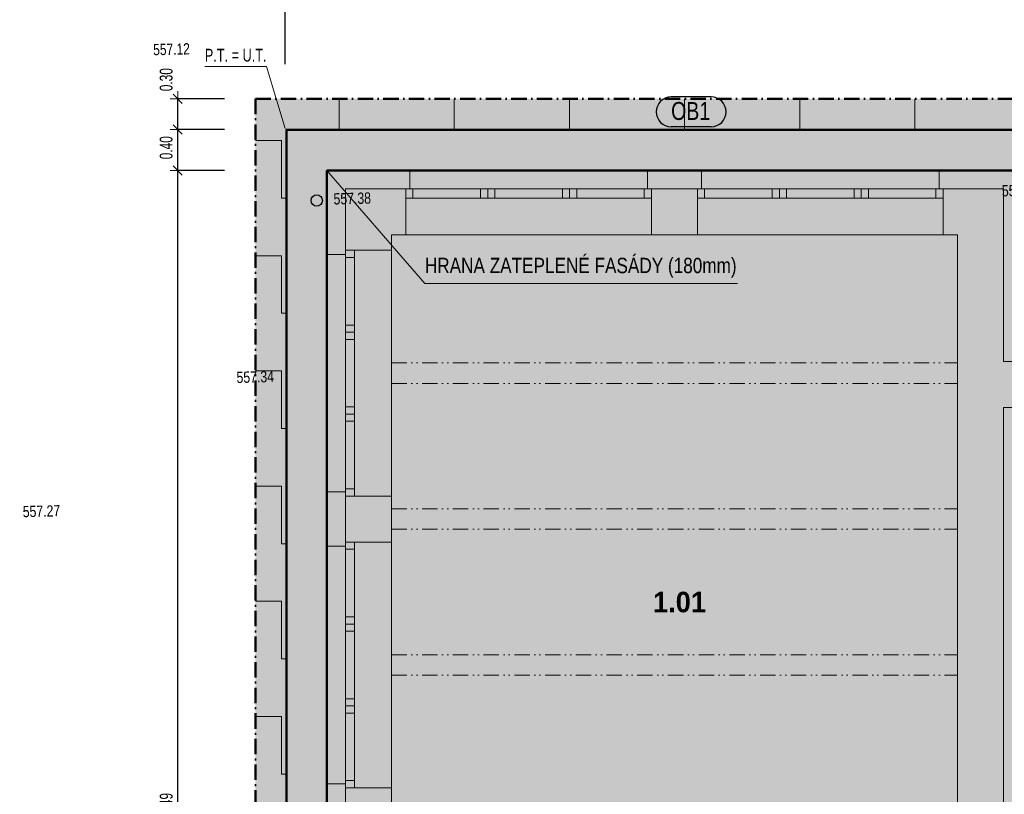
# Model space of a CAD drawing. Header units: millimetres. Extents: x -28796 to 31312, y -74786 to -35761.
# Tile 9 of 60: x -21120 to -11500, y -51385 to -43819. Entities that reach past the tile are written whole.
import ezdxf

# ---------------------------------------------------------------- set-up
doc = ezdxf.new("R2010")
doc.units = ezdxf.units.MM
doc.header["$PDMODE"] = 65
for name, pattern in [('Carkovana 2x_1', [200, 150, -50]), ('Cerchovana_1', [250, 150, -50, 0, -50]), ('JIS_09_15', [300, 150, -50, 0, -50, 0, -50])]:
    doc.linetypes.add(name, pattern=pattern)
for name, color, linetype, lineweight in [('XR$1$1.NP - STÁVAJÍCÍ_1', 7, 'Continuous', 25), ('XR$10$VÝŠKY TERÉNU - NÁVRH_1', 7, 'Continuous', 25), ('XR$2$OKNA + IZOLANT_1', 7, 'Continuous', 25), ('XR$3$1.NP - NÁVRH_1', 7, 'Continuous', 25), ('XR$4$ZPEVNĚNÉ PLOCHY_1', 7, 'Continuous', 25), ('XR$6$FILING - STAVBA_1', 7, 'Continuous', 25), ('XR$8$KOTY_1', 7, 'Continuous', 25), ('XR$9$VÝŠKY - ZAMĚŘENÍ_1', 7, 'Continuous', 25)]:
    doc.layers.add(name, color=color, linetype=linetype, lineweight=lineweight)
doc.styles.add('ARIAL', font='ARIAL.TTF')
doc.styles.add('Arial Black', font='ariblk.ttf')
doc.styles.add('ARIALNARROW', font='ARIALN.TTF')
doc.dimstyles.new('DIMSTYLE_4', dxfattribs={"dimtxt": 125, "dimasz": 150, "dimexe": 0, "dimexo": 0, "dimgap": 62.5, "dimtad": 2, "dimlfac": 0.001, "dimrnd": 0.01, "dimzin": 4, "dimdsep": 46, "dimtxsty": 'ARIALNARROW', "dimblk1": 'ALL_ML_STRICH', "dimblk2": 'ALL_ML_STRICH', "dimsah": 1, "dimcen": 0, "dimclrd": 6, "dimclre": 6, "dimclrt": 6, "dimadec": 0, "dimazin": 0, "dimtfac": 1, "dimtdec": 0, "dimtix": 1, "dimtmove": 2, "dimatfit": 3, "dimfxl": 0, "dimtvp": 1.2, "dimtzin": 0, "dimlwd": 0, "dimlwe": 18, "dimarcsym": 0})
doc.dimstyles.new('DIMSTYLE_5', dxfattribs={"dimtxt": 125, "dimasz": 150, "dimexe": 0, "dimexo": 0, "dimgap": 62.5, "dimtad": 2, "dimlfac": 0.001, "dimrnd": 0.01, "dimzin": 4, "dimdsep": 46, "dimtxsty": 'ARIALNARROW', "dimblk1": 'ALL_ML_STRICH', "dimblk2": 'ALL_ML_STRICH', "dimsah": 1, "dimcen": 0, "dimclrd": 6, "dimclre": 6, "dimclrt": 6, "dimadec": 0, "dimazin": 0, "dimtfac": 1, "dimtdec": 0, "dimtix": 1, "dimtmove": 2, "dimatfit": 3, "dimfxl": 0, "dimtzin": 0, "dimlwd": 0, "dimlwe": 18, "dimarcsym": 0})
doc.dimstyles.new('DIMSTYLE_8', dxfattribs={"dimtxt": 125, "dimasz": 150, "dimexe": 0, "dimexo": 0, "dimgap": 62.5, "dimtad": 2, "dimlfac": 0.001, "dimrnd": 0.05, "dimzin": 4, "dimdsep": 46, "dimtxsty": 'ARIALNARROW', "dimblk1": 'ALL_ML_STRICH', "dimblk2": 'ALL_ML_STRICH', "dimsah": 1, "dimcen": 0, "dimclrd": 6, "dimclre": 6, "dimclrt": 6, "dimadec": 0, "dimazin": 0, "dimtfac": 1, "dimtdec": 0, "dimtix": 1, "dimtmove": 2, "dimatfit": 3, "dimfxl": 0, "dimtzin": 0, "dimlwd": 0, "dimlwe": 18, "dimarcsym": 0})
doc.dimstyles.new('DIMSTYLE_9', dxfattribs={"dimtxt": 125, "dimasz": 150, "dimexe": 0, "dimexo": 0, "dimgap": 62.5, "dimtad": 2, "dimlfac": 0.001, "dimrnd": 0.05, "dimzin": 4, "dimdsep": 46, "dimtxsty": 'ARIALNARROW', "dimblk1": 'ALL_ML_STRICH', "dimblk2": 'ALL_ML_STRICH', "dimsah": 1, "dimcen": 0, "dimclrd": 6, "dimclre": 6, "dimclrt": 6, "dimadec": 0, "dimazin": 0, "dimtfac": 1, "dimtdec": 0, "dimtix": 1, "dimtmove": 2, "dimatfit": 3, "dimfxl": 0, "dimtvp": 1.2, "dimtzin": 0, "dimlwd": 0, "dimlwe": 18, "dimarcsym": 0})

# ---------------------------------------------------------------- blocks, each defined once
blk = doc.blocks.new('KOMPLEXNÍ OBJEKT_1')
at = {"layer": 'XR$2$OKNA + IZOLANT_1', "color": 7, "linetype": 'Continuous', "lineweight": 13}
for p, q in [((-17307.8, -45471.7), (-17307.8, -45291.7)), ((-17347.8, -45471.7), (-17307.8, -45471.7))]:
    blk.add_line(p, q, dxfattribs=at)
blk = doc.blocks.new('KOMPLEXNÍ OBJEKT_2')
at = {"layer": 'XR$2$OKNA + IZOLANT_1', "color": 7, "linetype": 'Continuous', "lineweight": 13}
for p, q in [((-14987.8, -45471.7), (-14987.8, -45291.7)), ((-14947.8, -45471.7), (-14987.8, -45471.7))]:
    blk.add_line(p, q, dxfattribs=at)
blk = doc.blocks.new('KOMPLEXNÍ OBJEKT_3')
at = {"layer": 'XR$2$OKNA + IZOLANT_1', "color": 7, "linetype": 'Continuous', "lineweight": 13}
for p, q in [((-14457.8, -45471.7), (-14457.8, -45291.7)), ((-14497.8, -45471.7), (-14457.8, -45471.7))]:
    blk.add_line(p, q, dxfattribs=at)
blk = doc.blocks.new('KOMPLEXNÍ OBJEKT_4')
at = {"layer": 'XR$2$OKNA + IZOLANT_1', "color": 7, "linetype": 'Continuous', "lineweight": 13}
for p, q in [((-12137.8, -45471.7), (-12137.8, -45291.7)), ((-12097.8, -45471.7), (-12137.8, -45471.7))]:
    blk.add_line(p, q, dxfattribs=at)
blk = doc.blocks.new('KOMPLEXNÍ OBJEKT_54')
at = {"layer": 'XR$2$OKNA + IZOLANT_1', "color": 7, "linetype": 'Continuous', "lineweight": 13}
for p, q in [((-17937.8, -46071.7), (-17937.8, -46111.7)), ((-17937.8, -46111.7), (-18117.8, -46111.7))]:
    blk.add_line(p, q, dxfattribs=at)
blk = doc.blocks.new('KOMPLEXNÍ OBJEKT_55')
at = {"layer": 'XR$2$OKNA + IZOLANT_1', "color": 7, "linetype": 'Continuous', "lineweight": 13}
for p, q in [((-17937.8, -48431.7), (-18117.8, -48431.7)), ((-17937.8, -48471.7), (-17937.8, -48431.7))]:
    blk.add_line(p, q, dxfattribs=at)
blk = doc.blocks.new('KOMPLEXNÍ OBJEKT_56')
at = {"layer": 'XR$2$OKNA + IZOLANT_1', "color": 7, "linetype": 'Continuous', "lineweight": 13}
for p, q in [((-17937.8, -48961.7), (-18117.8, -48961.7)), ((-17937.8, -48921.7), (-17937.8, -48961.7))]:
    blk.add_line(p, q, dxfattribs=at)
blk = doc.blocks.new('KOMPLEXNÍ OBJEKT_57')
at = {"layer": 'XR$2$OKNA + IZOLANT_1', "color": 7, "linetype": 'Continuous', "lineweight": 13}
for p, q in [((-17937.8, -51281.7), (-18117.8, -51281.7)), ((-17937.8, -51321.7), (-17937.8, -51281.7))]:
    blk.add_line(p, q, dxfattribs=at)
blk = doc.blocks.new('ALL_ML_STRICH')
at = {"color": 0, "linetype": 'ByBlock', "lineweight": -2}
for p, q in [((-1, 0), (0.5, 0)), ((-0.3, -0.3), (0.3, 0.3)), ((0, -0.5), (0, 0.5))]:
    blk.add_line(p, q, dxfattribs=at)
blk = doc.blocks.new('*D408')
at = {"layer": 'DEFPOINTS', "color": 6, "linetype": 'Continuous', "lineweight": 18}
for p in [(-18117.8, -45291.7), (-19576.4, -57776.7), (-18117.8, -57776.7)]:
    blk.add_point(p, dxfattribs=at)
at = {"layer": 'XR$8$KOTY_1', "color": 6, "linetype": 'Continuous', "lineweight": -2}
for p, q in [((-19120.3, -45291.7), (-19576.4, -45291.7)), ((-19576.4, -57776.7), (-19576.4, -45291.7)), ((-19142.9, -57776.7), (-19576.4, -57776.7))]:
    blk.add_line(p, q, dxfattribs=at)
at = {"layer": 'XR$8$KOTY_1', "color": 6, "linetype": 'Continuous', "lineweight": 18, "xscale": 150, "yscale": 150, "zscale": 150}
for p, rotation in [((-19576.4, -45291.7), 90), ((-19576.4, -57776.7), 270)]:
    blk.add_blockref('ALL_ML_STRICH', p, dxfattribs=dict(at, rotation=rotation))
at = {"layer": 'XR$8$KOTY_1', "color": 6, "linetype": 'Continuous', "lineweight": 18, "insert": (-19688.9, -51516.7), "char_height": 125, "width": 507.143, "attachment_point": 5, "rotation": 90, "style": 'ARIALNARROW'}
blk.add_mtext('\\W0.81;\\A1;{12.49}', dxfattribs=at)
blk = doc.blocks.new('*D409')
at = {"layer": 'DEFPOINTS', "color": 6, "linetype": 'Continuous', "lineweight": 18}
for p in [(-18517.8, -44891.7), (-19576.4, -45291.7), (-18117.8, -45291.7)]:
    blk.add_point(p, dxfattribs=at)
at = {"layer": 'XR$8$KOTY_1', "color": 6, "linetype": 'Continuous', "lineweight": -2}
for p, q in [((-19119.6, -44891.7), (-19576.4, -44891.7)), ((-19576.4, -45291.7), (-19576.4, -44891.7)), ((-19120.3, -45291.7), (-19576.4, -45291.7))]:
    blk.add_line(p, q, dxfattribs=at)
at = {"layer": 'XR$8$KOTY_1', "color": 6, "linetype": 'Continuous', "lineweight": 18, "xscale": 150, "yscale": 150, "zscale": 150}
for p, rotation in [((-19576.4, -44891.7), 90), ((-19576.4, -45291.7), 270)]:
    blk.add_blockref('ALL_ML_STRICH', p, dxfattribs=dict(at, rotation=rotation))
at = {"layer": 'XR$8$KOTY_1', "color": 6, "linetype": 'Continuous', "lineweight": 18, "insert": (-19688.9, -45069.7), "char_height": 125, "width": 405.714, "attachment_point": 5, "rotation": 90, "style": 'ARIALNARROW'}
blk.add_mtext('\\W0.81;\\A1;{0.40}', dxfattribs=at)
blk = doc.blocks.new('*D410')
at = {"layer": 'DEFPOINTS', "color": 6, "linetype": 'Continuous', "lineweight": 18}
for p in [(-18817.8, -44591.7), (-19576.4, -44891.7), (-18517.8, -44891.7)]:
    blk.add_point(p, dxfattribs=at)
at = {"layer": 'XR$8$KOTY_1', "color": 6, "linetype": 'Continuous', "lineweight": -2}
for p, q in [((-19119, -44591.7), (-19576.4, -44591.7)), ((-19576.4, -44891.7), (-19576.4, -44591.7)), ((-19119.6, -44891.7), (-19576.4, -44891.7))]:
    blk.add_line(p, q, dxfattribs=at)
at = {"layer": 'XR$8$KOTY_1', "color": 6, "linetype": 'Continuous', "lineweight": 18, "xscale": 150, "yscale": 150, "zscale": 150}
for p, rotation in [((-19576.4, -44591.7), 90), ((-19576.4, -44891.7), 270)]:
    blk.add_blockref('ALL_ML_STRICH', p, dxfattribs=dict(at, rotation=rotation))
at = {"layer": 'XR$8$KOTY_1', "color": 6, "linetype": 'Continuous', "lineweight": 18, "insert": (-19688.9, -44404.7), "char_height": 125, "width": 405.714, "attachment_point": 5, "rotation": 90, "style": 'ARIALNARROW'}
blk.add_mtext('\\W0.81;\\A1;{0.30}', dxfattribs=at)
blk = doc.blocks.new('*D415')
at = {"layer": 'DEFPOINTS', "color": 6, "linetype": 'Continuous', "lineweight": 18}
for p in [(-18817.8, -42614.7), (-18817.8, -44591.7), (-18527.8, -44881.7)]:
    blk.add_point(p, dxfattribs=at)
at = {"layer": 'XR$8$KOTY_1', "color": 6, "linetype": 'Continuous', "lineweight": -2}
for p, q in [((-18817.8, -43037.7), (-18817.8, -42614.7)), ((-18817.8, -42614.7), (-18527.8, -42614.7)), ((-18527.8, -43039.2), (-18527.8, -42614.7))]:
    blk.add_line(p, q, dxfattribs=at)
at = {"layer": 'XR$8$KOTY_1', "color": 6, "linetype": 'Continuous', "lineweight": 18, "xscale": 150, "yscale": 150, "zscale": 150, "rotation": 180}
blk.add_blockref('ALL_ML_STRICH', (-18817.8, -42614.7), dxfattribs=at)
at = {"layer": 'XR$8$KOTY_1', "color": 6, "linetype": 'Continuous', "lineweight": 18, "xscale": 150, "yscale": 150, "zscale": 150}
blk.add_blockref('ALL_ML_STRICH', (-18527.8, -42614.7), dxfattribs=at)
at = {"layer": 'XR$8$KOTY_1', "color": 6, "linetype": 'Continuous', "lineweight": 18, "insert": (-18960.8, -42502.2), "char_height": 125, "width": 405.714, "attachment_point": 5, "style": 'ARIALNARROW'}
blk.add_mtext('\\W0.81;\\A1;{0.30}', dxfattribs=at)
blk = doc.blocks.new('*D416')
at = {"layer": 'DEFPOINTS', "color": 6, "linetype": 'Continuous', "lineweight": 18}
for p in [(-18527.8, -42614.7), (-18527.8, -44881.7), (-18117.8, -45291.7)]:
    blk.add_point(p, dxfattribs=at)
at = {"layer": 'XR$8$KOTY_1', "color": 6, "linetype": 'Continuous', "lineweight": -2}
for p, q in [((-18527.8, -43039.2), (-18527.8, -42614.7)), ((-18527.8, -42614.7), (-18117.8, -42614.7)), ((-18117.8, -43041.3), (-18117.8, -42614.7))]:
    blk.add_line(p, q, dxfattribs=at)
at = {"layer": 'XR$8$KOTY_1', "color": 6, "linetype": 'Continuous', "lineweight": 18, "xscale": 150, "yscale": 150, "zscale": 150, "rotation": 180}
blk.add_blockref('ALL_ML_STRICH', (-18527.8, -42614.7), dxfattribs=at)
at = {"layer": 'XR$8$KOTY_1', "color": 6, "linetype": 'Continuous', "lineweight": 18, "xscale": 150, "yscale": 150, "zscale": 150}
blk.add_blockref('ALL_ML_STRICH', (-18117.8, -42614.7), dxfattribs=at)
at = {"layer": 'XR$8$KOTY_1', "color": 6, "linetype": 'Continuous', "lineweight": 18, "insert": (-18300.8, -42502.2), "char_height": 125, "width": 405.714, "attachment_point": 5, "style": 'ARIALNARROW'}
blk.add_mtext('\\W0.81;\\A1;{0.40}', dxfattribs=at)
blk = doc.blocks.new('*D417')
at = {"layer": 'DEFPOINTS', "color": 6, "linetype": 'Continuous', "lineweight": 18}
for p in [(-18117.8, -42614.7), (-18117.8, -45291.7), (-11327.8, -45291.7)]:
    blk.add_point(p, dxfattribs=at)
at = {"layer": 'XR$8$KOTY_1', "color": 6, "linetype": 'Continuous', "lineweight": -2}
for p, q in [((-18117.8, -43041.3), (-18117.8, -42614.7)), ((-18117.8, -42614.7), (-11327.8, -42614.7)), ((-11327.8, -43075.6), (-11327.8, -42614.7))]:
    blk.add_line(p, q, dxfattribs=at)
at = {"layer": 'XR$8$KOTY_1', "color": 6, "linetype": 'Continuous', "lineweight": 18, "xscale": 150, "yscale": 150, "zscale": 150, "rotation": 180}
blk.add_blockref('ALL_ML_STRICH', (-18117.8, -42614.7), dxfattribs=at)
at = {"layer": 'XR$8$KOTY_1', "color": 6, "linetype": 'Continuous', "lineweight": 18, "xscale": 150, "yscale": 150, "zscale": 150}
blk.add_blockref('ALL_ML_STRICH', (-11327.8, -42614.7), dxfattribs=at)
at = {"layer": 'XR$8$KOTY_1', "color": 6, "linetype": 'Continuous', "lineweight": 18, "insert": (-14700.8, -42502.2), "char_height": 125, "width": 405.714, "attachment_point": 5, "style": 'ARIALNARROW'}
blk.add_mtext('\\W0.81;\\A1;{6.80}', dxfattribs=at)
blk = doc.blocks.new('*D427')
at = {"layer": 'DEFPOINTS', "color": 6, "linetype": 'Continuous', "lineweight": 18}
for p in [(-18527.8, -42164.7), (-18527.8, -44881.7), (-10527.8, -44881.7)]:
    blk.add_point(p, dxfattribs=at)
at = {"layer": 'XR$10$VÝŠKY TERÉNU - NÁVRH_1', "color": 6, "linetype": 'Continuous', "lineweight": -2}
for p, q in [((-18527.8, -44254.1), (-18527.8, -42164.7)), ((-18527.8, -42164.7), (-10527.8, -42164.7)), ((-10527.8, -44254.1), (-10527.8, -42164.7))]:
    blk.add_line(p, q, dxfattribs=at)
at = {"layer": 'XR$10$VÝŠKY TERÉNU - NÁVRH_1', "color": 6, "linetype": 'Continuous', "lineweight": 18, "xscale": 150, "yscale": 150, "zscale": 150, "rotation": 180}
blk.add_blockref('ALL_ML_STRICH', (-18527.8, -42164.7), dxfattribs=at)
at = {"layer": 'XR$10$VÝŠKY TERÉNU - NÁVRH_1', "color": 6, "linetype": 'Continuous', "lineweight": 18, "xscale": 150, "yscale": 150, "zscale": 150}
blk.add_blockref('ALL_ML_STRICH', (-10527.8, -42164.7), dxfattribs=at)
at = {"layer": 'XR$10$VÝŠKY TERÉNU - NÁVRH_1', "color": 6, "linetype": 'Continuous', "lineweight": 18, "insert": (-14505.8, -42052.2), "char_height": 125, "width": 405.714, "attachment_point": 5, "style": 'ARIALNARROW'}
blk.add_mtext('\\W0.81;\\A1;{8.00}', dxfattribs=at)

msp = doc.modelspace()

# ---------------------------------------------------------------- hatches: boundary and pattern name
at = {"layer": 'XR$6$FILING - STAVBA_1', "linetype": 'Continuous', "lineweight": 13}
msp.add_hatch(color=254, dxfattribs=at).paths.add_polyline_path([(-12936.376, -58191.883), (-12935.893, -58186.677), (-18517.849, -58186.677), (-18517.849, -44891.677), (-10527.849, -44891.677), (-10527.849, -46576.677), (-2782.849, -46576.677), (-2782.849, -45106.677), (42.151, -45106.677), (42.151, -44512.832), (40.612, -44506.677), (-3382.849, -44506.677), (-3382.849, -46076.677), (-10227.849, -46076.677), (-10227.849, -44591.677), (-18817.849, -44591.677), (-18817.849, -58692.884), (-15298.708, -59013.327), (-15055.948, -59020.02), (-14814.166, -58997.24), (-14576.928, -58945.323), (-13291.502, -58580.988), (-13205.367, -58547.711), (-13126.819, -58499.162), (-13058.539, -58436.998), (-13002.854, -58363.337), (-12961.665, -58280.692)], flags=0)
h = msp.add_hatch(dxfattribs=at)
h.set_pattern_fill('VZOR', scale=562.5, style=0, pattern_type=2)
h.set_pattern_definition([(0, (1125, 1125), (562.5, 562.5), [562.5, -562.5]), (90, (1125, 1125), (-562.5, 562.5), [562.5, -562.5])])
h.paths.add_polyline_path([(-12936.376, -58191.883), (-12935.893, -58186.677), (-18517.849, -58186.677), (-18517.849, -44891.677), (-10527.849, -44891.677), (-10527.849, -46576.677), (-2782.849, -46576.677), (-2782.849, -45106.677), (42.151, -45106.677), (42.151, -44512.832), (40.612, -44506.677), (-3382.849, -44506.677), (-3382.849, -46076.677), (-10227.849, -46076.677), (-10227.849, -44591.677), (-18817.849, -44591.677), (-18817.849, -58692.884), (-15298.708, -59013.327), (-15055.948, -59020.02), (-14814.166, -58997.24), (-14576.928, -58945.323), (-13291.502, -58580.988), (-13205.367, -58547.711), (-13126.819, -58499.162), (-13058.539, -58436.998), (-13002.854, -58363.337), (-12961.665, -58280.692)], flags=0)
at = {"layer": 'XR$6$FILING - STAVBA_1', "linetype": 'Carkovana 2x_1', "lineweight": 13}
h = msp.add_hatch(color=51, dxfattribs=at)
h.paths.add_polyline_path([(-18117.849, -45291.677), (-11327.849, -45291.677), (-11327.849, -46976.677), (-2582.849, -46976.677), (-2582.849, -46586.677), (-10537.849, -46586.677), (-10537.849, -44901.677), (-18507.849, -44901.677), (-18507.849, -58176.677), (-12937.849, -58176.677), (-12937.849, -57776.677), (-18117.849, -57776.677)])
h.paths.add_polyline_path([(-18137.921, -57084.141), (-18137.921, -57204.141), (-18257.921, -57204.141), (-18257.921, -57084.141)], flags=16)
at = {"layer": 'XR$6$FILING - STAVBA_1', "linetype": 'Continuous', "lineweight": 13}
msp.add_hatch(color=9, dxfattribs=at).paths.add_polyline_path([(-18117.849, -57776.677), (-1407.849, -57776.677), (-1407.849, -59846.677), (2022.151, -59846.677), (2022.151, -59666.677), (3692.151, -59666.677), (3692.151, -59846.677), (7057.151, -59846.677), (7057.151, -57776.677), (23787.151, -57776.677), (23787.151, -45291.677), (16997.151, -45291.677), (16997.151, -46976.677), (-11327.849, -46976.677), (-11327.849, -45291.677), (-18117.849, -45291.677)])

# ---------------------------------------------------------------- linework, layer by layer
at = {"layer": 'XR$1$1.NP - STÁVAJÍCÍ_1', "color": 8, "linetype": 'Continuous', "lineweight": 18}
for p, q in [((-17937.849, -45471.677), (-17937.849, -46071.677)), ((-17937.849, -45471.677), (-17347.849, -45471.677)), ((-17347.849, -45921.677), (-17347.849, -45471.677)), ((-14947.849, -45471.677), (-14497.849, -45471.677)), ((-14947.849, -45921.677), (-14947.849, -45471.677)), ((-14497.849, -45921.677), (-14497.849, -45471.677)), ((-12097.849, -45471.677), (-11507.849, -45471.677)), ((-12097.849, -45921.677), (-12097.849, -45471.677)), ((-11507.849, -45471.677), (-11507.849, -47156.677)), ((-17487.849, -45921.677), (-17487.849, -46071.677)), ((-17487.849, -45921.677), (-17347.849, -45921.677)), ((-14947.849, -45921.677), (-14497.849, -45921.677)), ((-12097.849, -45921.677), (-11957.849, -45921.677)), ((-11957.849, -45921.677), (-11957.849, -52566.677)), ((-17487.849, -46071.677), (-17937.849, -46071.677)), ((-11507.849, -47156.677), (-10007.849, -47156.677)), ((-11507.849, -47606.677), (-11507.849, -52566.677)), ((-11507.849, -47606.677), (-10007.849, -47606.677)), ((-17937.849, -48471.677), (-17937.849, -48921.677)), ((-17487.849, -48471.677), (-17937.849, -48471.677)), ((-17487.849, -48471.677), (-17487.849, -48921.677)), ((-17487.849, -48921.677), (-17937.849, -48921.677)), ((-17937.849, -51321.677), (-17937.849, -51771.677)), ((-17487.849, -51321.677), (-17937.849, -51321.677)), ((-17487.849, -51321.677), (-17487.849, -51771.677))]:
    msp.add_line(p, q, dxfattribs=at)
at = {"layer": 'XR$1$1.NP - STÁVAJÍCÍ_1', "color": 8, "linetype": 'Continuous', "lineweight": 13}
for p, q in [((-14947.849, -45921.677), (-17347.849, -45921.677)), ((-12097.849, -45921.677), (-14497.849, -45921.677)), ((-17487.849, -46071.677), (-17487.849, -48471.677)), ((-17487.849, -48921.677), (-17487.849, -51321.677))]:
    msp.add_line(p, q, dxfattribs=at)
at = {"layer": 'XR$1$1.NP - STÁVAJÍCÍ_1', "color": 8, "linetype": 'JIS_09_15', "lineweight": 13}
for p, q in [((-17487.849, -47171.677), (-11957.849, -47171.677)), ((-17487.849, -47371.677), (-11957.849, -47371.677)), ((-17487.849, -48596.677), (-11957.849, -48596.677)), ((-17487.849, -48796.677), (-11957.849, -48796.677)), ((-17487.849, -50021.677), (-11957.849, -50021.677)), ((-17487.849, -50221.677), (-11957.849, -50221.677))]:
    msp.add_line(p, q, dxfattribs=at)
at = {"layer": 'XR$10$VÝŠKY TERÉNU - NÁVRH_1', "color": 7, "linetype": 'Continuous', "lineweight": 13}
for q in [(-19312.663, -44275.853), (-18527.849, -44881.677)]:
    msp.add_line((-18708.497, -44275.853), q, dxfattribs=at)
at = {"layer": 'XR$2$OKNA + IZOLANT_1', "color": 7, "linetype": 'Continuous', "lineweight": 13}
for p, q in [((-18117.849, -46111.677), (-18117.849, -45291.677)), ((-18117.849, -45291.677), (-17307.849, -45291.677)), ((-17307.849, -45291.677), (-14987.849, -45291.677)), ((-14987.849, -45291.677), (-14457.849, -45291.677)), ((-14457.849, -45291.677), (-12137.849, -45291.677)), ((-12137.849, -45291.677), (-11327.849, -45291.677)), ((-18117.849, -46111.677), (-18117.849, -48431.677)), ((-18117.849, -48961.677), (-18117.849, -48431.677)), ((-18117.849, -48961.677), (-18117.849, -51281.677)), ((-18117.849, -51811.677), (-18117.849, -51281.677))]:
    msp.add_line(p, q, dxfattribs=at)
at = {"layer": 'XR$2$OKNA + IZOLANT_1', "color": 132, "linetype": 'Continuous', "lineweight": 13}
for p, q in [((-14947.849, -45471.677), (-17347.849, -45471.677)), ((-17277.849, -45561.677), (-17277.849, -45471.677)), ((-16617.849, -45561.677), (-16617.849, -45471.677)), ((-16547.849, -45561.677), (-16547.849, -45471.677)), ((-16477.849, -45561.677), (-16477.849, -45471.677)), ((-15817.849, -45561.677), (-15817.849, -45471.677)), ((-15747.849, -45561.677), (-15747.849, -45471.677)), ((-15677.849, -45561.677), (-15677.849, -45471.677)), ((-15017.849, -45561.677), (-15017.849, -45471.677)), ((-12097.849, -45471.677), (-14497.849, -45471.677)), ((-14427.849, -45561.677), (-14427.849, -45471.677)), ((-13767.849, -45561.677), (-13767.849, -45471.677)), ((-13697.849, -45561.677), (-13697.849, -45471.677)), ((-13627.849, -45561.677), (-13627.849, -45471.677)), ((-12967.849, -45561.677), (-12967.849, -45471.677)), ((-12897.849, -45561.677), (-12897.849, -45471.677)), ((-12827.849, -45561.677), (-12827.849, -45471.677)), ((-12167.849, -45561.677), (-12167.849, -45471.677)), ((-14947.849, -45561.677), (-17347.849, -45561.677)), ((-12097.849, -45561.677), (-14497.849, -45561.677)), ((-17937.849, -46071.677), (-17937.849, -48471.677)), ((-17847.849, -46071.677), (-17847.849, -48471.677)), ((-17847.849, -46141.677), (-17937.849, -46141.677)), ((-17847.849, -46801.677), (-17937.849, -46801.677)), ((-17847.849, -46871.677), (-17937.849, -46871.677)), ((-17847.849, -46941.677), (-17937.849, -46941.677)), ((-17847.849, -47601.677), (-17937.849, -47601.677)), ((-17847.849, -47671.677), (-17937.849, -47671.677)), ((-17847.849, -47741.677), (-17937.849, -47741.677)), ((-17847.849, -48401.677), (-17937.849, -48401.677)), ((-17937.849, -48921.677), (-17937.849, -51321.677)), ((-17847.849, -48921.677), (-17847.849, -51321.677)), ((-17847.849, -48991.677), (-17937.849, -48991.677)), ((-17847.849, -49651.677), (-17937.849, -49651.677)), ((-17847.849, -49721.677), (-17937.849, -49721.677)), ((-17847.849, -49791.677), (-17937.849, -49791.677)), ((-17847.849, -50451.677), (-17937.849, -50451.677)), ((-17847.849, -50521.677), (-17937.849, -50521.677)), ((-17847.849, -50591.677), (-17937.849, -50591.677)), ((-17847.849, -51251.677), (-17937.849, -51251.677))]:
    msp.add_line(p, q, dxfattribs=at)
at = {"layer": 'XR$3$1.NP - NÁVRH_1', "color": 7, "linetype": 'Continuous', "lineweight": 25}
msp.add_circle((-18217.849, -45585.082), 55, dxfattribs=at)
at = {"layer": 'XR$4$ZPEVNĚNÉ PLOCHY_1', "color": 204, "linetype": 'Cerchovana_1', "lineweight": 50}
for q in [(-18817.849, -58692.884), (-10227.849, -44591.677)]:
    msp.add_line((-18817.849, -44591.677), q, dxfattribs=at)
at = {"layer": 'XR$4$ZPEVNĚNÉ PLOCHY_1', "color": 7, "linetype": 'Continuous', "lineweight": 25}
for p in [(-10527.849, -44891.677), (-18517.849, -58186.677)]:
    msp.add_line(p, (-18517.849, -44891.677), dxfattribs=at)
at = {"layer": 'XR$4$ZPEVNĚNÉ PLOCHY_1', "color": 7, "linetype": 'Continuous', "lineweight": 13}
for p, q in [((-18507.849, -44901.677), (-10537.849, -44901.677)), ((-18507.849, -58176.677), (-18507.849, -44901.677))]:
    msp.add_line(p, q, dxfattribs=at)
at = {"layer": 'XR$4$ZPEVNĚNÉ PLOCHY_1', "color": 7, "linetype": 'Continuous', "lineweight": 50}
for p in [(-11327.849, -45291.677), (-18117.849, -57776.677)]:
    msp.add_line(p, (-18117.849, -45291.677), dxfattribs=at)
at = {"layer": 'XR$8$KOTY_1', "color": 7, "linetype": 'Continuous', "lineweight": 25}
for p, q in [((-14364.161, -44573.114), (-14755.511, -44573.114)), ((-14364.161, -44864.781), (-14755.511, -44864.781))]:
    msp.add_line(p, q, dxfattribs=at)
at = {"layer": 'XR$8$KOTY_1', "color": 6, "linetype": 'Continuous', "lineweight": 13}
for p, q in [((-17161.484, -46394.95), (-18117.849, -45291.677)), ((-14107.483, -46394.95), (-17161.484, -46394.95))]:
    msp.add_line(p, q, dxfattribs=at)
at = {"layer": 'XR$8$KOTY_1', "color": 7, "linetype": 'Continuous', "lineweight": 25}
for centre, start, end in [((-14755.511, -44718.947), 90, 270), ((-14364.161, -44718.947), 270, 90)]:
    msp.add_arc(centre, 145.833, start, end, dxfattribs=at)

# ---------------------------------------------------------------- block references
at = {"layer": 'XR$2$OKNA + IZOLANT_1', "color": 7, "linetype": 'Continuous', "lineweight": 13}
for name in ['KOMPLEXNÍ OBJEKT_1', 'KOMPLEXNÍ OBJEKT_2', 'KOMPLEXNÍ OBJEKT_3', 'KOMPLEXNÍ OBJEKT_4', 'KOMPLEXNÍ OBJEKT_54', 'KOMPLEXNÍ OBJEKT_55', 'KOMPLEXNÍ OBJEKT_56', 'KOMPLEXNÍ OBJEKT_57']:
    msp.add_blockref(name, (0, 0), dxfattribs=at)

# ---------------------------------------------------------------- texts
at = {"layer": 'XR$10$VÝŠKY TERÉNU - NÁVRH_1', "color": 5, "linetype": 'Continuous', "lineweight": 25, "insert": (-18708.497, -44230.019), "char_height": 125, "width": 648.57109, "attachment_point": 9, "style": 'ARIAL'}
msp.add_mtext('\\W0.71;P.T. = U.T.', dxfattribs=at)
at = {"layer": 'XR$3$1.NP - NÁVRH_1', "color": 7, "linetype": 'Continuous', "lineweight": 35, "insert": (-14931.817, -49406.866), "char_height": 200, "width": 627.77778, "attachment_point": 1, "style": 'Arial Black'}
msp.add_mtext('\\W0.83;1.01', dxfattribs=at)
at = {"layer": 'XR$8$KOTY_1', "color": 7, "linetype": 'Continuous', "lineweight": 25, "insert": (-14755.511, -44800.614), "char_height": 175, "width": 459.23644, "attachment_point": 7, "style": 'ARIAL'}
msp.add_mtext('\\W0.78;OB1', dxfattribs=at)
at = {"layer": 'XR$8$KOTY_1', "color": 6, "linetype": 'Continuous', "lineweight": 25, "insert": (-17161.484, -46339.95), "char_height": 150, "width": 3113.98598, "attachment_point": 7, "style": 'ARIAL'}
msp.add_mtext('\\W0.80;HRANA ZATEPLENÉ FASÁDY (180mm)', dxfattribs=at)
at = {"layer": 'XR$9$VÝŠKY - ZAMĚŘENÍ_1', "color": 3, "linetype": 'Continuous', "lineweight": 25, "char_height": 110, "attachment_point": 5, "rotation": 1.3937829, "style": 'ARIALNARROW'}
for s, insert, width in [('\\W0.93;557.12', (-19636.909, -44108.061), 417.86879), ('\\W0.95;557.50', (-11340.922, -45486.68), 418.77193), ('\\W0.95;557.38', (-17870.936, -45565.537), 418.77193), ('\\W0.95;557.34', (-18818.806, -47309.109), 418.77193), ('\\W0.95;557.27', (-20907.531, -48620.302), 418.77193)]:
    msp.add_mtext(s, dxfattribs=dict(at, insert=insert, width=width))

# ---------------------------------------------------------------- dimensions: what is measured, and where the dimension line sits
at = {"layer": 'XR$10$VÝŠKY TERÉNU - NÁVRH_1', "color": 6, "linetype": 'Continuous', "lineweight": 18}
dim = msp.add_linear_dim(base=(-10527.849, -42164.745), p1=(-18527.849, -44254.137), p2=(-10527.849, -44254.137), dimstyle='DIMSTYLE_8', override={"dimpost": '<>', "dimclrd": 6, "dimclre": 6, "dimclrt": 6, "dimlwd": 0, "dimlwe": 18}, dxfattribs=at)
dim.commit()
dim.dimension.update_dxf_attribs({"geometry": '*D427', "text_midpoint": (-14505.849, -42052.245), "dimtype": 160})
at = {"layer": 'XR$8$KOTY_1', "color": 6, "linetype": 'Continuous', "lineweight": 18}
for base, p1, p2, dimstyle, picture, middle in [((-18527.849, -42614.745), (-18817.849, -43037.71), (-18527.849, -43039.178), 'DIMSTYLE_9', '*D415', (-18960.849, -42502.245)), ((-18117.849, -42614.745), (-18527.849, -43039.178), (-18117.849, -43041.254), 'DIMSTYLE_8', '*D416', (-18300.849, -42502.245)), ((-11327.849, -42614.745), (-18117.849, -43041.254), (-11327.849, -43075.63), 'DIMSTYLE_8', '*D417', (-14700.849, -42502.245))]:
    dim = msp.add_linear_dim(base=base, p1=p1, p2=p2, dimstyle=dimstyle, override={"dimpost": '<>', "dimclrd": 6, "dimclre": 6, "dimclrt": 6, "dimlwd": 0, "dimlwe": 18}, dxfattribs=at)
    dim.commit()
    dim.dimension.update_dxf_attribs({"geometry": picture, "text_midpoint": middle, "dimtype": 160})
for base, p1, p2, dimstyle, picture, middle in [((-19576.362, -44591.677), (-19119.576, -44891.677), (-19119.032, -44591.677), 'DIMSTYLE_4', '*D410', (-19688.862, -44404.677)), ((-19576.362, -44891.677), (-19120.3, -45291.677), (-19119.576, -44891.677), 'DIMSTYLE_5', '*D409', (-19688.862, -45069.677)), ((-19576.362123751, -45291.676696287), (-19142.916626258, -57776.676696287), (-19120.300327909, -45291.676696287), 'DIMSTYLE_5', '*D408', (-19688.862123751, -51516.676696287))]:
    dim = msp.add_linear_dim(base=base, p1=p1, p2=p2, angle=90, dimstyle=dimstyle, override={"dimpost": '<>', "dimclrd": 6, "dimclre": 6, "dimclrt": 6, "dimlwd": 0, "dimlwe": 18}, dxfattribs=at)
    dim.commit()
    dim.dimension.update_dxf_attribs({"geometry": picture, "text_midpoint": middle, "dimtype": 160})

doc.saveas('drawing.dxf')
